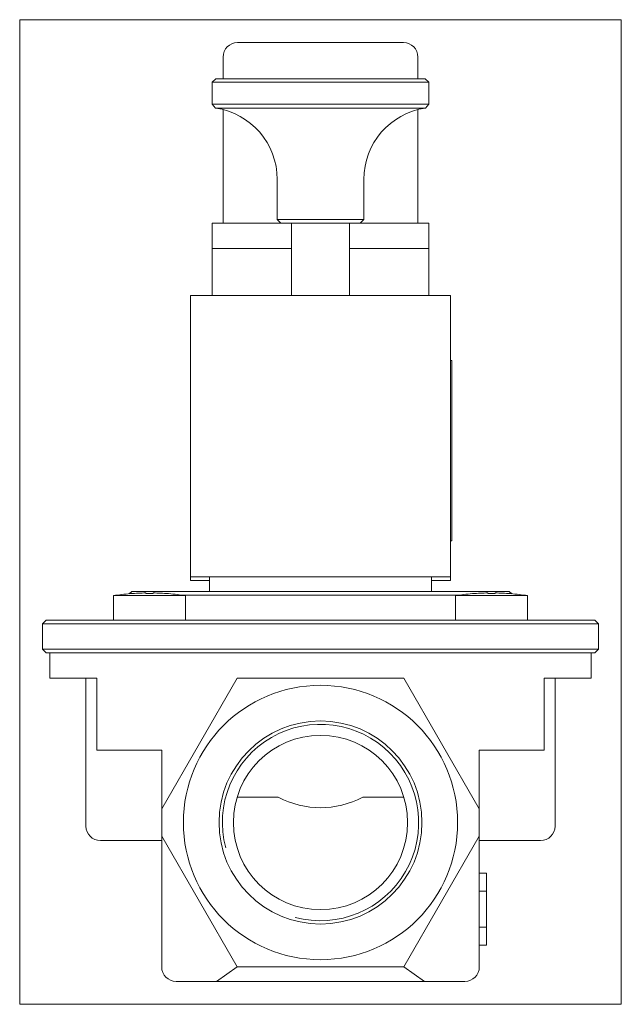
# Model space of a CAD drawing. Extents: x 222 to 388, y 87 to 360.
import ezdxf
from ezdxf.xclip import XClip

# ---------------------------------------------------------------- set-up
doc = ezdxf.new("R2010")
doc.units = 0
doc.header["$LTSCALE"] = 25.4
doc.header["$MEASUREMENT"] = 0
doc.header["$XCLIPFRAME"] = 2
doc.layers.get('0').update_dxf_attribs({"linetype": 'CONTINUOUS'})
for name, color, linetype in [('COKÓŁ_GNIAZDA_WT', 7, 'CONTINUOUS'), ('NALEPKA_35X25', 7, 'CONTINUOUS'), ('OBUDOWA', 7, 'CONTINUOUS'), ('USZCZELKA', 7, 'CONTINUOUS'), ('W-036M5X14KRZYŻ_', 7, 'CONTINUOUS'), ('WA_098_01_00_004', 7, 'CONTINUOUS'), ('WA_209_02_00_007', 7, 'CONTINUOUS'), ('WB_001_01_00_001', 7, 'CONTINUOUS'), ('WB_096_01_02BEZ_', 7, 'CONTINUOUS'), ('WB_098_01_00_004', 7, 'CONTINUOUS'), ('WB_098_01_00_008', 7, 'CONTINUOUS')]:
    doc.layers.add(name, color=color, linetype=linetype)

# ---------------------------------------------------------------- blocks, each defined once
blk = doc.blocks.new('SE1')
at = {"layer": 'COKÓŁ_GNIAZDA_WT', "color": 7, "linetype": 'CONTINUOUS', "lineweight": 0}
for p, q in [((275.06, 296.82), (275.06, 283.82)), ((282.06, 296.82), (283.06, 296.82)), ((283.06, 296.82), (297.06, 296.82)), ((313.06, 296.82), (327.06, 296.82)), ((327.06, 296.82), (328.06, 296.82)), ((335.06, 296.82), (335.06, 283.82))]:
    blk.add_line(p, q, dxfattribs=at)
at = {"layer": 'NALEPKA_35X25', "color": 7, "linetype": 'CONTINUOUS', "lineweight": 0}
for p, q in [((341.46, 265.82), (341.06, 265.82)), ((341.46, 265.82), (341.46, 261.82)), ((341.46, 261.82), (341.46, 219.82)), ((341.46, 219.82), (341.46, 215.82)), ((341.46, 215.82), (341.06, 215.82))]:
    blk.add_line(p, q, dxfattribs=at)
at = {"layer": 'OBUDOWA', "color": 7, "linetype": 'CONTINUOUS', "lineweight": 0}
for p, q in [((282.06, 353.82), (328.06, 353.82)), ((278.06, 343.82), (278.06, 349.82)), ((332.06, 349.82), (332.06, 343.82)), ((278.06, 303.82), (278.06, 335.28)), ((332.06, 335.28), (332.06, 303.82))]:
    blk.add_line(p, q, dxfattribs=at)
for centre, start, end in [((282.06, 349.82), 90, 180), ((328.06, 349.82), 0, 90)]:
    blk.add_arc(centre, 4, start, end, dxfattribs=at)
at = {"layer": 'USZCZELKA', "color": 7, "linetype": 'CONTINUOUS', "lineweight": 0}
for p, q in [((275.06, 303.82), (275.06, 296.82)), ((275.06, 303.82), (282.06, 303.82)), ((282.06, 303.82), (294.06, 303.82)), ((316.06, 303.82), (328.06, 303.82)), ((328.06, 303.82), (335.06, 303.82)), ((335.06, 303.82), (335.06, 296.82)), ((275.06, 296.82), (282.06, 296.82)), ((282.06, 296.82), (297.06, 296.82)), ((313.06, 296.82), (328.06, 296.82)), ((328.06, 296.82), (335.06, 296.82))]:
    blk.add_line(p, q, dxfattribs=at)
at = {"layer": 'W-036M5X14KRZYŻ_', "color": 7, "linetype": 'CONTINUOUS', "lineweight": 0}
for p, q in [((247.68, 200.66), (247.68, 193.82)), ((247.68, 200.66), (267.68, 200.66)), ((252.48, 201.2), (252.38, 201.2)), ((256.68, 201.2), (256.68, 201.4)), ((258.68, 201.2), (256.68, 201.2)), ((258.68, 201.4), (258.68, 201.2)), ((262.89, 201.2), (262.98, 201.2)), ((267.68, 193.82), (267.68, 200.66)), ((342.44, 200.66), (342.44, 193.82)), ((342.44, 200.66), (362.44, 200.66)), ((347.23, 201.2), (347.14, 201.2)), ((351.44, 201.2), (351.44, 201.4)), ((353.44, 201.2), (351.44, 201.2)), ((353.44, 201.4), (353.44, 201.2)), ((357.64, 201.2), (357.74, 201.2)), ((358.46, 200.66), (362.44, 200.66)), ((362.44, 193.82), (362.44, 200.66)), ((248.14, 193.82), (254.7, 193.82)), ((355.42, 193.82), (361.98, 193.82))]:
    blk.add_line(p, q, dxfattribs=at)
for centre, radius, start, end in [((257.68, 135.3), 66.12, 94.598, 98.6995), ((257.68, 135.3), 66.11, 90.8667, 94.5157), ((257.68, 135.3), 66.11, 85.4843, 89.1333), ((257.68, 135.3), 66.12, 81.3005, 85.402), ((352.44, 135.3), 66.12, 94.598, 98.6995), ((352.44, 135.3), 66.11, 90.8667, 94.5157), ((352.44, 135.3), 66.11, 85.4843, 89.1333), ((352.44, 135.3), 66.12, 81.3005, 85.402)]:
    blk.add_arc(centre, radius, start, end, dxfattribs=at)
at = {"layer": 'WA_098_01_00_004', "color": 7, "linetype": 'CONTINUOUS', "lineweight": 0}
for p, q in [((297.06, 303.82), (297.51, 303.82)), ((297.06, 303.82), (297.06, 283.82)), ((312.61, 303.82), (313.06, 303.82)), ((313.06, 303.82), (313.06, 283.82))]:
    blk.add_line(p, q, dxfattribs=at)
at = {"layer": 'WA_209_02_00_007', "color": 7, "linetype": 'CONTINUOUS', "lineweight": 0}
for p, q in [((269.06, 205.82), (269.06, 204.82)), ((269.06, 204.82), (274.26, 204.82)), ((335.86, 204.82), (341.06, 204.82)), ((341.06, 204.82), (341.06, 205.82))]:
    blk.add_line(p, q, dxfattribs=at)
at = {"layer": 'WB_001_01_00_001', "color": 7, "linetype": 'CONTINUOUS', "lineweight": 0}
for p, q in [((252.76, 201.82), (252.06, 201.18)), ((357.36, 201.82), (252.76, 201.82)), ((358.06, 201.18), (357.36, 201.82)), ((266.54, 200.82), (343.58, 200.82)), ((229.06, 193.82), (228.06, 192.82)), ((248.14, 193.82), (229.06, 193.82)), ((355.42, 193.82), (254.7, 193.82)), ((381.06, 193.82), (361.98, 193.82)), ((382.06, 192.82), (381.06, 193.82)), ((228.06, 192.82), (228.06, 185.82)), ((228.06, 192.82), (382.06, 192.82)), ((382.06, 185.82), (382.06, 192.82)), ((228.06, 185.82), (229.06, 184.82)), ((382.06, 185.82), (228.06, 185.82)), ((381.06, 184.82), (382.06, 185.82)), ((229.06, 184.82), (381.06, 184.82))]:
    blk.add_line(p, q, dxfattribs=at)
at = {"layer": 'WB_096_01_02BEZ_', "color": 7, "linetype": 'CONTINUOUS', "lineweight": 0}
for p, q in [((230.06, 184.82), (230.06, 177.82)), ((380.06, 177.82), (380.06, 184.82)), ((230.06, 177.82), (243.06, 177.82)), ((240.06, 177.82), (240.06, 136.82)), ((243.06, 157.82), (243.06, 177.82)), ((261.06, 141.61), (281.97, 177.82)), ((281.97, 177.82), (328.15, 177.82)), ((328.15, 177.82), (349.06, 141.61)), ((367.06, 177.82), (380.06, 177.82)), ((367.06, 157.82), (367.06, 177.82)), ((370.06, 136.82), (370.06, 177.82)), ((261.06, 157.82), (243.06, 157.82)), ((261.06, 141.61), (261.06, 157.82)), ((349.06, 141.61), (349.06, 157.82)), ((367.06, 157.82), (349.06, 157.82)), ((293.33, 144.82), (281.98, 144.82)), ((328.14, 144.82), (316.79, 144.82)), ((261.06, 134.03), (261.06, 141.61)), ((349.06, 141.61), (349.06, 134.03)), ((281.97, 97.82), (261.06, 134.03)), ((261.06, 134.03), (261.06, 97.82)), ((349.06, 134.03), (328.15, 97.82)), ((349.06, 134.03), (349.06, 97.82)), ((244.06, 132.82), (261.06, 132.82)), ((366.06, 132.82), (349.06, 132.82)), ((351.06, 123.82), (349.06, 123.82)), ((351.06, 123.82), (351.06, 118.82)), ((351.06, 118.82), (349.06, 118.82)), ((351.06, 118.82), (351.06, 108.82)), ((351.06, 108.82), (349.06, 108.82)), ((351.06, 108.82), (351.06, 103.82)), ((351.06, 103.82), (349.06, 103.82)), ((281.97, 97.82), (276.27, 93.82)), ((328.15, 97.82), (281.97, 97.82)), ((328.15, 97.82), (333.84, 93.82)), ((265.06, 93.82), (276.27, 93.82)), ((333.84, 93.82), (276.27, 93.82)), ((345.06, 93.82), (333.84, 93.82))]:
    blk.add_line(p, q, dxfattribs=at)
for radius in [38, 28.12, 24.12]:
    blk.add_circle((305.06, 137.82), radius, dxfattribs=at)
for centre, radius, start, end in [((305.06, 137.82), 27.2, 255, 195), ((244.06, 136.82), 4, 180, 270), ((366.06, 136.82), 4, 270, 360), ((265.06, 97.82), 4, 180, 270), ((345.06, 97.82), 4, 270, 360)]:
    blk.add_arc(centre, radius, start, end, dxfattribs=at)
blk.add_ellipse((305.06, 214.67), major_axis=(0, 72.75), ratio=0.57735, start_param=2.858534, end_param=3.424651, dxfattribs=at)
at = {"layer": 'WB_098_01_00_004', "color": 7, "linetype": 'CONTINUOUS', "lineweight": 0}
for p, q in [((276.06, 343.82), (275.06, 342.82)), ((334.06, 343.82), (276.06, 343.82)), ((335.06, 342.82), (334.06, 343.82)), ((275.06, 342.82), (335.06, 342.82)), ((275.06, 342.82), (275.06, 336.79)), ((335.06, 336.79), (335.06, 342.82)), ((335.06, 336.79), (275.06, 336.79)), ((275.06, 336.79), (276, 335.7)), ((276, 335.7), (334.12, 335.7)), ((334.12, 335.7), (335.06, 336.79)), ((293.06, 315.92), (293.06, 304.82)), ((317.06, 304.82), (317.06, 315.92)), ((317.06, 304.82), (293.06, 304.82)), ((293.06, 304.82), (294.06, 303.82)), ((294.06, 303.82), (316.06, 303.82)), ((316.06, 303.82), (317.06, 304.82))]:
    blk.add_line(p, q, dxfattribs=at)
for centre, start, end in [((273.06, 315.92), 0, 81.5386), ((337.06, 315.92), 98.4614, 180)]:
    blk.add_arc(centre, 20, start, end, dxfattribs=at)
at = {"layer": 'WB_098_01_00_008', "color": 7, "linetype": 'CONTINUOUS', "lineweight": 0}
for p, q in [((269.06, 283.82), (269.06, 205.82)), ((269.06, 283.82), (341.06, 283.82)), ((341.06, 283.82), (341.06, 205.82)), ((341.06, 205.82), (269.06, 205.82)), ((274.26, 205.82), (274.26, 201.82)), ((335.86, 201.82), (335.86, 205.82))]:
    blk.add_line(p, q, dxfattribs=at)

msp = doc.modelspace()

# ---------------------------------------------------------------- block references
at = {"color": 0, "lineweight": 0}
ref = msp.add_blockref('SE1', (0, 0), dxfattribs=at)
XClip(ref).set_block_clipping_path([(221.709038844, 87.4667717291), (388.4090380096, 360.1667770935)])
ref.dxf.unprotected_set("ltscale", 0)

doc.saveas('drawing.dxf')
